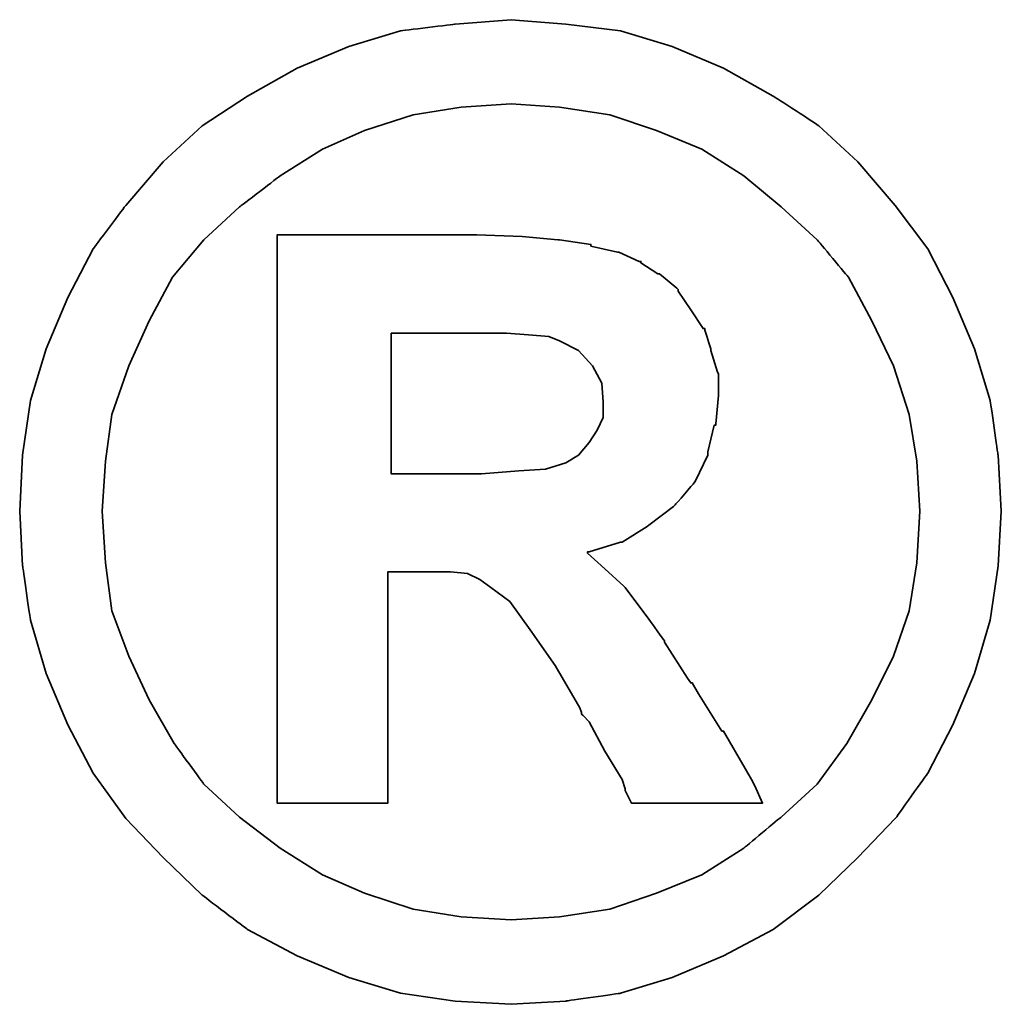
# Model space of a CAD drawing. Extents: x 590 to 738, y 19 to 112.
# Tile 57 of 58: x 715.912 to 716.688, y 78.112 to 78.891. Entities that reach past the tile are written whole.
import ezdxf

# ---------------------------------------------------------------- set-up
doc = ezdxf.new("R2010")
doc.units = 0
doc.header["$LTSCALE"] = 3
doc.header["$MEASUREMENT"] = 0
doc.layers.add('DIM', color=4, linetype='CONTINUOUS')
doc.layers.add('layer 1', color=7, linetype='CONTINUOUS')

# ---------------------------------------------------------------- blocks, each defined once
blk = doc.blocks.new('TBI MOTION logo(完整正式版)')
at = {"layer": 'layer 1', "color": 22, "lineweight": 35}
for points, knots in [([(81.20634, 4.98624), (81.20634, 4.98624), (81.18649, 5.32862), (81.18649, 5.32862), (81.18649, 5.32862), (81.18649, 5.32862), (81.13886, 5.66206), (81.13886, 5.66206), (81.13886, 5.66206), (81.13886, 5.66206), (81.04359, 5.97764), (81.04359, 5.97764), (81.04359, 5.97764), (81.04359, 5.97764), (80.91061, 6.29124), (80.91061, 6.29124), (80.91061, 6.29124), (80.91061, 6.29124), (80.75778, 6.58697), (80.75778, 6.58697), (80.75778, 6.58697), (80.75778, 6.58697), (80.5593, 6.85294), (80.5593, 6.85294), (80.5593, 6.85294), (80.5593, 6.85294), (80.33105, 7.1189), (80.33105, 7.1189), (80.33105, 7.1189), (80.33105, 7.1189), (80.09287, 7.33921), (80.09287, 7.33921), (80.09287, 7.33921), (80.09287, 7.33921), (79.815, 7.51982), (79.815, 7.51982), (79.815, 7.51982), (79.815, 7.51982), (79.51133, 7.69051), (79.51133, 7.69051), (79.51133, 7.69051), (79.51133, 7.69051), (79.19773, 7.8235), (79.19773, 7.8235), (79.19773, 7.8235), (79.19773, 7.8235), (78.88215, 7.91877), (78.88215, 7.91877), (78.88215, 7.91877), (78.88215, 7.91877), (78.54871, 7.95846), (78.54871, 7.95846), (78.54871, 7.95846), (78.54871, 7.95846), (78.21526, 7.98625), (78.21526, 7.98625), (78.21526, 7.98625), (78.21526, 7.98625), (77.87388, 7.95846), (77.87388, 7.95846), (77.87388, 7.95846), (77.87388, 7.95846), (77.54044, 7.91877), (77.54044, 7.91877), (77.54044, 7.91877), (77.54044, 7.91877), (77.22485, 7.8235), (77.22485, 7.8235), (77.22485, 7.8235), (77.22485, 7.8235), (76.91027, 7.69051), (76.91027, 7.69051), (76.91027, 7.69051), (76.91027, 7.69051), (76.6056, 7.51982), (76.6056, 7.51982), (76.6056, 7.51982), (76.6056, 7.51982), (76.32972, 7.33921), (76.32972, 7.33921), (76.32972, 7.33921), (76.32972, 7.33921), (76.09154, 7.1189), (76.09154, 7.1189), (76.09154, 7.1189), (76.09154, 7.1189), (75.86329, 6.85294), (75.86329, 6.85294), (75.86329, 6.85294), (75.86329, 6.85294), (75.66382, 6.58697), (75.66382, 6.58697), (75.66382, 6.58697), (75.66382, 6.58697), (75.51099, 6.29124), (75.51099, 6.29124), (75.51099, 6.29124), (75.51099, 6.29124), (75.37702, 5.97764), (75.37702, 5.97764), (75.37702, 5.97764), (75.37702, 5.97764), (75.28175, 5.66206), (75.28175, 5.66206), (75.28175, 5.66206), (75.28175, 5.66206), (75.23411, 5.32862), (75.23411, 5.32862), (75.23411, 5.32862), (75.23411, 5.32862), (75.21625, 4.98624), (75.21625, 4.98624), (75.21625, 4.98624), (75.21625, 4.98624), (75.23411, 4.6528), (75.23411, 4.6528), (75.23411, 4.6528), (75.23411, 4.6528), (75.28175, 4.32035), (75.28175, 4.32035), (75.28175, 4.32035), (75.28175, 4.32035), (75.37702, 3.99583), (75.37702, 3.99583), (75.37702, 3.99583), (75.37702, 3.99583), (75.51099, 3.68224), (75.51099, 3.68224), (75.51099, 3.68224), (75.51099, 3.68224), (75.66382, 3.38749), (75.66382, 3.38749), (75.66382, 3.38749), (75.66382, 3.38749), (75.86329, 3.10963), (75.86329, 3.10963), (75.86329, 3.10963), (75.86329, 3.10963), (76.09154, 2.87145), (76.09154, 2.87145), (76.09154, 2.87145), (76.09154, 2.87145), (76.32972, 2.6432), (76.32972, 2.6432), (76.32972, 2.6432), (76.32972, 2.6432), (76.6056, 2.43381), (76.6056, 2.43381), (76.6056, 2.43381), (76.6056, 2.43381), (76.91027, 2.27205), (76.91027, 2.27205), (76.91027, 2.27205), (76.91027, 2.27205), (77.22485, 2.13906), (77.22485, 2.13906), (77.22485, 2.13906), (77.22485, 2.13906), (77.54044, 2.0438), (77.54044, 2.0438), (77.54044, 2.0438), (77.54044, 2.0438), (77.87388, 1.99616), (77.87388, 1.99616), (77.87388, 1.99616), (77.87388, 1.99616), (78.21526, 1.97631), (78.21526, 1.97631), (78.21526, 1.97631), (78.21526, 1.97631), (78.54871, 1.99616), (78.54871, 1.99616), (78.54871, 1.99616), (78.54871, 1.99616), (78.88215, 2.0438), (78.88215, 2.0438), (78.88215, 2.0438), (78.88215, 2.0438), (79.19773, 2.13906), (79.19773, 2.13906), (79.19773, 2.13906), (79.19773, 2.13906), (79.51133, 2.27205), (79.51133, 2.27205), (79.51133, 2.27205), (79.51133, 2.27205), (79.815, 2.43381), (79.815, 2.43381), (79.815, 2.43381), (79.815, 2.43381), (80.09287, 2.6432), (80.09287, 2.6432), (80.09287, 2.6432), (80.09287, 2.6432), (80.33105, 2.87145), (80.33105, 2.87145), (80.33105, 2.87145), (80.33105, 2.87145), (80.5593, 3.10963), (80.5593, 3.10963), (80.5593, 3.10963), (80.5593, 3.10963), (80.75778, 3.38749), (80.75778, 3.38749), (80.75778, 3.38749), (80.75778, 3.38749), (80.91061, 3.68224), (80.91061, 3.68224), (80.91061, 3.68224), (80.91061, 3.68224), (81.04359, 3.99583), (81.04359, 3.99583), (81.04359, 3.99583), (81.04359, 3.99583), (81.13886, 4.32035), (81.13886, 4.32035), (81.13886, 4.32035), (81.13886, 4.32035), (81.18649, 4.6528), (81.18649, 4.6528), (81.18649, 4.6528), (81.18649, 4.6528), (81.20634, 4.98624), (81.20634, 4.98624)], [0, 0, 0, 0, 0.0178571, 0.0178571, 0.0178571, 0.0178572, 0.0357143, 0.0357143, 0.0357143, 0.0357143, 0.0535714, 0.0535714, 0.0535714, 0.0535714, 0.0714286, 0.0714286, 0.0714286, 0.0714286, 0.0892857, 0.0892857, 0.0892857, 0.0892857, 0.1071429, 0.1071429, 0.1071429, 0.1071429, 0.125, 0.125, 0.125, 0.125, 0.1428571, 0.1428571, 0.1428571, 0.1428572, 0.1607143, 0.1607143, 0.1607143, 0.1607143, 0.1785714, 0.1785714, 0.1785714, 0.1785714, 0.1964286, 0.1964286, 0.1964286, 0.1964286, 0.2142857, 0.2142857, 0.2142857, 0.2142857, 0.2321429, 0.2321429, 0.2321429, 0.2321429, 0.25, 0.25, 0.25, 0.25, 0.2678571, 0.2678571, 0.2678571, 0.2678572, 0.2857143, 0.2857143, 0.2857143, 0.2857143, 0.3035714, 0.3035714, 0.3035714, 0.3035714, 0.3214286, 0.3214286, 0.3214286, 0.3214286, 0.3392857, 0.3392857, 0.3392857, 0.3392857, 0.3571429, 0.3571429, 0.3571429, 0.3571429, 0.375, 0.375, 0.375, 0.375, 0.3928571, 0.3928571, 0.3928571, 0.3928572, 0.4107143, 0.4107143, 0.4107143, 0.4107143, 0.4285714, 0.4285714, 0.4285714, 0.4285714, 0.4464286, 0.4464286, 0.4464286, 0.4464286, 0.4642857, 0.4642857, 0.4642857, 0.4642857, 0.4821429, 0.4821429, 0.4821429, 0.4821429, 0.5, 0.5, 0.5, 0.5, 0.5178571, 0.5178571, 0.5178571, 0.5178572, 0.5357143, 0.5357143, 0.5357143, 0.5357143, 0.5535714, 0.5535714, 0.5535714, 0.5535714, 0.5714286, 0.5714286, 0.5714286, 0.5714286, 0.5892857, 0.5892857, 0.5892857, 0.5892857, 0.6071429, 0.6071429, 0.6071429, 0.6071429, 0.625, 0.625, 0.625, 0.625, 0.6428571, 0.6428571, 0.6428571, 0.6428572, 0.6607143, 0.6607143, 0.6607143, 0.6607143, 0.6785714, 0.6785714, 0.6785714, 0.6785714, 0.6964286, 0.6964286, 0.6964286, 0.6964286, 0.7142857, 0.7142857, 0.7142857, 0.7142857, 0.7321429, 0.7321429, 0.7321429, 0.7321429, 0.75, 0.75, 0.75, 0.75, 0.7678571, 0.7678571, 0.7678571, 0.7678572, 0.7857143, 0.7857143, 0.7857143, 0.7857143, 0.8035714, 0.8035714, 0.8035714, 0.8035714, 0.8214286, 0.8214286, 0.8214286, 0.8214286, 0.8392857, 0.8392857, 0.8392857, 0.8392857, 0.8571429, 0.8571429, 0.8571429, 0.8571429, 0.875, 0.875, 0.875, 0.875, 0.8928571, 0.8928571, 0.8928571, 0.8928572, 0.9107143, 0.9107143, 0.9107143, 0.9107143, 0.9285714, 0.9285714, 0.9285714, 0.9285714, 0.9464286, 0.9464286, 0.9464286, 0.9464286, 0.9642857, 0.9642857, 0.9642857, 0.9642857, 0.9821429, 0.9821429, 0.9821429, 0.9821429, 1, 1, 1, 1]), ([(80.71014, 4.98624), (80.71014, 4.98624), (80.69129, 5.29091), (80.69129, 5.29091), (80.69129, 5.29091), (80.69129, 5.29091), (80.64464, 5.57672), (80.64464, 5.57672), (80.64464, 5.57672), (80.64464, 5.57672), (80.54937, 5.87245), (80.54937, 5.87245), (80.54937, 5.87245), (80.54937, 5.87245), (80.41639, 6.14833), (80.41639, 6.14833), (80.41639, 6.14833), (80.41639, 6.14833), (80.27349, 6.41429), (80.27349, 6.41429), (80.27349, 6.41429), (80.27349, 6.41429), (80.08295, 6.64255), (80.08295, 6.64255), (80.08295, 6.64255), (80.08295, 6.64255), (79.86264, 6.84301), (79.86264, 6.84301), (79.86264, 6.84301), (79.86264, 6.84301), (79.63439, 7.03355), (79.63439, 7.03355), (79.63439, 7.03355), (79.63439, 7.03355), (79.37835, 7.1963), (79.37835, 7.1963), (79.37835, 7.1963), (79.37835, 7.1963), (79.10246, 7.30944), (79.10246, 7.30944), (79.10246, 7.30944), (79.10246, 7.30944), (78.81665, 7.40471), (78.81665, 7.40471), (78.81665, 7.40471), (78.81665, 7.40471), (78.511, 7.45234), (78.511, 7.45234), (78.511, 7.45234), (78.511, 7.45234), (78.21526, 7.47219), (78.21526, 7.47219), (78.21526, 7.47219), (78.21526, 7.47219), (77.9106, 7.45234), (77.9106, 7.45234), (77.9106, 7.45234), (77.9106, 7.45234), (77.61685, 7.40471), (77.61685, 7.40471), (77.61685, 7.40471), (77.61685, 7.40471), (77.32012, 7.30944), (77.32012, 7.30944), (77.32012, 7.30944), (77.32012, 7.30944), (77.06309, 7.1963), (77.06309, 7.1963), (77.06309, 7.1963), (77.06309, 7.1963), (76.80606, 7.03355), (76.80606, 7.03355), (76.80606, 7.03355), (76.80606, 7.03355), (76.55797, 6.84301), (76.55797, 6.84301), (76.55797, 6.84301), (76.55797, 6.84301), (76.34063, 6.64255), (76.34063, 6.64255), (76.34063, 6.64255), (76.34063, 6.64255), (76.1491, 6.41429), (76.1491, 6.41429), (76.1491, 6.41429), (76.1491, 6.41429), (76.0062, 6.14833), (76.0062, 6.14833), (76.0062, 6.14833), (76.0062, 6.14833), (75.88314, 5.87245), (75.88314, 5.87245), (75.88314, 5.87245), (75.88314, 5.87245), (75.77794, 5.57672), (75.77794, 5.57672), (75.77794, 5.57672), (75.77794, 5.57672), (75.73924, 5.29091), (75.73924, 5.29091), (75.73924, 5.29091), (75.73924, 5.29091), (75.72039, 4.98624), (75.72039, 4.98624), (75.72039, 4.98624), (75.72039, 4.98624), (75.73924, 4.67165), (75.73924, 4.67165), (75.73924, 4.67165), (75.73924, 4.67165), (75.77794, 4.37791), (75.77794, 4.37791), (75.77794, 4.37791), (75.77794, 4.37791), (75.88314, 4.10102), (75.88314, 4.10102), (75.88314, 4.10102), (75.88314, 4.10102), (76.0062, 3.83407), (76.0062, 3.83407), (76.0062, 3.83407), (76.0062, 3.83407), (76.15902, 3.56811), (76.15902, 3.56811), (76.15902, 3.56811), (76.15902, 3.56811), (76.34063, 3.32001), (76.34063, 3.32001), (76.34063, 3.32001), (76.34063, 3.32001), (76.55797, 3.11955), (76.55797, 3.11955), (76.55797, 3.11955), (76.55797, 3.11955), (76.80606, 2.92901), (76.80606, 2.92901), (76.80606, 2.92901), (76.80606, 2.92901), (77.06309, 2.76725), (77.06309, 2.76725), (77.06309, 2.76725), (77.06309, 2.76725), (77.32012, 2.65412), (77.32012, 2.65412), (77.32012, 2.65412), (77.32012, 2.65412), (77.61685, 2.55786), (77.61685, 2.55786), (77.61685, 2.55786), (77.61685, 2.55786), (77.9106, 2.51022), (77.9106, 2.51022), (77.9106, 2.51022), (77.9106, 2.51022), (78.21526, 2.49137), (78.21526, 2.49137), (78.21526, 2.49137), (78.21526, 2.49137), (78.511, 2.51022), (78.511, 2.51022), (78.511, 2.51022), (78.511, 2.51022), (78.81665, 2.55786), (78.81665, 2.55786), (78.81665, 2.55786), (78.81665, 2.55786), (79.10246, 2.65412), (79.10246, 2.65412), (79.10246, 2.65412), (79.10246, 2.65412), (79.37835, 2.76725), (79.37835, 2.76725), (79.37835, 2.76725), (79.37835, 2.76725), (79.63439, 2.92901), (79.63439, 2.92901), (79.63439, 2.92901), (79.63439, 2.92901), (79.86264, 3.11955), (79.86264, 3.11955), (79.86264, 3.11955), (79.86264, 3.11955), (80.08295, 3.32001), (80.08295, 3.32001), (80.08295, 3.32001), (80.08295, 3.32001), (80.26356, 3.56811), (80.26356, 3.56811), (80.26356, 3.56811), (80.26356, 3.56811), (80.41639, 3.83407), (80.41639, 3.83407), (80.41639, 3.83407), (80.41639, 3.83407), (80.54937, 4.10102), (80.54937, 4.10102), (80.54937, 4.10102), (80.54937, 4.10102), (80.64464, 4.37791), (80.64464, 4.37791), (80.64464, 4.37791), (80.64464, 4.37791), (80.69129, 4.67165), (80.69129, 4.67165), (80.69129, 4.67165), (80.69129, 4.67165), (80.71014, 4.98624), (80.71014, 4.98624)], [0, 0, 0, 0, 0.0192308, 0.0192308, 0.0192308, 0.0192308, 0.0384615, 0.0384615, 0.0384615, 0.0384615, 0.0576923, 0.0576923, 0.0576923, 0.0576923, 0.0769231, 0.0769231, 0.0769231, 0.0769231, 0.0961538, 0.0961538, 0.0961538, 0.0961539, 0.1153846, 0.1153846, 0.1153846, 0.1153846, 0.1346154, 0.1346154, 0.1346154, 0.1346154, 0.1538462, 0.1538462, 0.1538462, 0.1538462, 0.1730769, 0.1730769, 0.1730769, 0.1730769, 0.1923077, 0.1923077, 0.1923077, 0.1923077, 0.2115385, 0.2115385, 0.2115385, 0.2115385, 0.2307692, 0.2307692, 0.2307692, 0.2307692, 0.25, 0.25, 0.25, 0.25, 0.2692308, 0.2692308, 0.2692308, 0.2692308, 0.2884615, 0.2884615, 0.2884615, 0.2884615, 0.3076923, 0.3076923, 0.3076923, 0.3076923, 0.3269231, 0.3269231, 0.3269231, 0.3269231, 0.3461538, 0.3461538, 0.3461538, 0.3461539, 0.3653846, 0.3653846, 0.3653846, 0.3653846, 0.3846154, 0.3846154, 0.3846154, 0.3846154, 0.4038462, 0.4038462, 0.4038462, 0.4038462, 0.4230769, 0.4230769, 0.4230769, 0.4230769, 0.4423077, 0.4423077, 0.4423077, 0.4423077, 0.4615385, 0.4615385, 0.4615385, 0.4615385, 0.4807692, 0.4807692, 0.4807692, 0.4807692, 0.5, 0.5, 0.5, 0.5, 0.5192308, 0.5192308, 0.5192308, 0.5192308, 0.5384615, 0.5384615, 0.5384615, 0.5384615, 0.5576923, 0.5576923, 0.5576923, 0.5576923, 0.5769231, 0.5769231, 0.5769231, 0.5769231, 0.5961538, 0.5961538, 0.5961538, 0.5961539, 0.6153846, 0.6153846, 0.6153846, 0.6153846, 0.6346154, 0.6346154, 0.6346154, 0.6346154, 0.6538462, 0.6538462, 0.6538462, 0.6538462, 0.6730769, 0.6730769, 0.6730769, 0.6730769, 0.6923077, 0.6923077, 0.6923077, 0.6923077, 0.7115385, 0.7115385, 0.7115385, 0.7115385, 0.7307692, 0.7307692, 0.7307692, 0.7307692, 0.75, 0.75, 0.75, 0.75, 0.7692308, 0.7692308, 0.7692308, 0.7692308, 0.7884615, 0.7884615, 0.7884615, 0.7884615, 0.8076923, 0.8076923, 0.8076923, 0.8076923, 0.8269231, 0.8269231, 0.8269231, 0.8269231, 0.8461538, 0.8461538, 0.8461538, 0.8461539, 0.8653846, 0.8653846, 0.8653846, 0.8653846, 0.8846154, 0.8846154, 0.8846154, 0.8846154, 0.9038462, 0.9038462, 0.9038462, 0.9038462, 0.9230769, 0.9230769, 0.9230769, 0.9230769, 0.9423077, 0.9423077, 0.9423077, 0.9423077, 0.9615385, 0.9615385, 0.9615385, 0.9615385, 0.9807692, 0.9807692, 0.9807692, 0.9807692, 1, 1, 1, 1]), ([(76.78721, 3.2823), (76.78721, 3.2823), (76.78721, 3.32001), (76.78721, 3.32001), (76.78721, 3.32001), (76.78721, 3.32001), (76.78721, 3.42422), (76.78721, 3.42422), (76.78721, 3.42422), (76.78721, 3.42422), (76.78721, 3.59689), (76.78721, 3.59689), (76.78721, 3.59689), (76.78721, 3.59689), (76.78721, 3.80529), (76.78721, 3.80529), (76.78721, 3.80529), (76.78721, 3.80529), (76.78721, 4.0524), (76.78721, 4.0524), (76.78721, 4.0524), (76.78721, 4.0524), (76.78721, 4.32035), (76.78721, 4.32035), (76.78721, 4.32035), (76.78721, 4.32035), (76.78721, 4.92868), (76.78721, 4.92868), (76.78721, 4.92868), (76.78721, 4.92868), (76.78721, 5.53801), (76.78721, 5.53801), (76.78721, 5.53801), (76.78721, 5.53801), (76.78721, 5.82482), (76.78721, 5.82482), (76.78721, 5.82482), (76.78721, 5.82482), (76.78721, 6.07291), (76.78721, 6.07291), (76.78721, 6.07291), (76.78721, 6.07291), (76.78721, 6.30017), (76.78721, 6.30017), (76.78721, 6.30017), (76.78721, 6.30017), (76.78721, 6.45399), (76.78721, 6.45399), (76.78721, 6.45399), (76.78721, 6.45399), (76.78721, 6.5572), (76.78721, 6.5572), (76.78721, 6.5572), (76.78721, 6.5572), (76.78721, 6.59689), (76.78721, 6.59689), (76.78721, 6.59689), (76.78721, 6.59689), (76.78721, 6.67232), (76.78721, 6.67232), (76.78721, 6.67232), (76.78721, 6.67232), (76.8537, 6.67232), (76.8537, 6.67232), (76.8537, 6.67232), (76.8537, 6.67232), (76.87355, 6.67232), (76.87355, 6.67232), (76.87355, 6.67232), (76.87355, 6.67232), (76.91027, 6.67232), (76.91027, 6.67232), (76.91027, 6.67232), (76.91027, 6.67232), (77.04424, 6.67232), (77.04424, 6.67232), (77.04424, 6.67232), (77.04424, 6.67232), (77.22485, 6.67232), (77.22485, 6.67232), (77.22485, 6.67232), (77.22485, 6.67232), (77.43524, 6.67232), (77.43524, 6.67232), (77.43524, 6.67232), (77.43524, 6.67232), (77.65357, 6.67232), (77.65357, 6.67232), (77.65357, 6.67232), (77.65357, 6.67232), (77.82625, 6.67232), (77.82625, 6.67232), (77.82625, 6.67232), (77.82625, 6.67232), (77.94037, 6.67232), (77.94037, 6.67232), (77.94037, 6.67232), (77.94037, 6.67232), (77.97709, 6.67232), (77.97709, 6.67232), (77.97709, 6.67232), (77.97709, 6.67232), (77.99694, 6.67232), (77.99694, 6.67232), (77.99694, 6.67232), (77.99694, 6.67232), (78.00686, 6.67232), (78.00686, 6.67232), (78.00686, 6.67232), (78.00686, 6.67232), (78.28275, 6.6624), (78.28275, 6.6624), (78.28275, 6.6624), (78.28275, 6.6624), (78.50107, 6.64255), (78.50107, 6.64255), (78.50107, 6.64255), (78.50107, 6.64255), (78.511, 6.64255), (78.511, 6.64255), (78.511, 6.64255), (78.511, 6.64255), (78.70154, 6.61476), (78.70154, 6.61476), (78.70154, 6.61476), (78.70154, 6.61476), (78.70154, 6.60483), (78.70154, 6.60483), (78.70154, 6.60483), (78.70154, 6.60483), (78.86429, 6.56713), (78.86429, 6.56713), (78.86429, 6.56713), (78.86429, 6.56713), (78.87223, 6.56713), (78.87223, 6.56713), (78.87223, 6.56713), (78.87223, 6.56713), (78.99727, 6.51056), (78.99727, 6.51056), (78.99727, 6.51056), (78.99727, 6.51056), (79.00719, 6.51056), (79.00719, 6.51056), (79.00719, 6.51056), (79.00719, 6.51056), (79.00719, 6.50162), (79.00719, 6.50162), (79.00719, 6.50162), (79.00719, 6.50162), (79.1104, 6.43415), (79.1104, 6.43415), (79.1104, 6.43415), (79.1104, 6.43415), (79.12132, 6.43415), (79.12132, 6.43415), (79.12132, 6.43415), (79.12132, 6.43415), (79.22552, 6.34781), (79.22552, 6.34781), (79.22552, 6.34781), (79.22552, 6.34781), (79.23544, 6.33888), (79.23544, 6.33888), (79.23544, 6.33888), (79.23544, 6.33888), (79.23544, 6.32895), (79.23544, 6.32895), (79.23544, 6.32895), (79.23544, 6.32895), (79.31087, 6.21483), (79.31087, 6.21483), (79.31087, 6.21483), (79.31087, 6.21483), (79.38629, 6.1007), (79.38629, 6.1007), (79.38629, 6.1007), (79.38629, 6.1007), (79.3972, 6.1007), (79.3972, 6.1007), (79.3972, 6.1007), (79.3972, 6.1007), (79.3972, 6.09078), (79.3972, 6.09078), (79.3972, 6.09078), (79.3972, 6.09078), (79.43392, 5.97764), (79.43392, 5.97764), (79.43392, 5.97764), (79.43392, 5.97764), (79.43392, 5.96772), (79.43392, 5.96772), (79.43392, 5.96772), (79.43392, 5.96772), (79.47362, 5.83474), (79.47362, 5.83474), (79.47362, 5.83474), (79.47362, 5.83474), (79.48156, 5.82482), (79.48156, 5.82482), (79.48156, 5.82482), (79.48156, 5.82482), (79.48156, 5.69977), (79.48156, 5.69977), (79.48156, 5.69977), (79.48156, 5.69977), (79.48156, 5.69183), (79.48156, 5.69183), (79.48156, 5.69183), (79.48156, 5.69183), (79.4637, 5.51915), (79.4637, 5.51915), (79.4637, 5.51915), (79.4637, 5.51915), (79.4637, 5.51122), (79.4637, 5.51122), (79.4637, 5.51122), (79.4637, 5.51122), (79.45377, 5.51122), (79.45377, 5.51122), (79.45377, 5.51122), (79.45377, 5.51122), (79.41507, 5.34847), (79.41507, 5.34847), (79.41507, 5.34847), (79.41507, 5.34847), (79.41507, 5.33854), (79.41507, 5.33854), (79.41507, 5.33854), (79.41507, 5.33854), (79.41507, 5.32862), (79.41507, 5.32862), (79.41507, 5.32862), (79.41507, 5.32862), (79.33865, 5.16785), (79.33865, 5.16785), (79.33865, 5.16785), (79.33865, 5.16785), (79.33071, 5.15693), (79.33071, 5.15693), (79.33071, 5.15693), (79.33071, 5.15693), (79.2156, 5.02495), (79.2156, 5.02495), (79.2156, 5.02495), (79.2156, 5.02495), (79.20567, 5.01502), (79.20567, 5.01502), (79.20567, 5.01502), (79.20567, 5.01502), (79.05483, 4.89991), (79.05483, 4.89991), (79.05483, 4.89991), (79.05483, 4.89991), (79.04491, 4.89197), (79.04491, 4.89197), (79.04491, 4.89197), (79.04491, 4.89197), (78.89208, 4.7967), (78.89208, 4.7967), (78.89208, 4.7967), (78.89208, 4.7967), (78.88215, 4.7967), (78.88215, 4.7967), (78.88215, 4.7967), (78.88215, 4.7967), (78.69161, 4.73913), (78.69161, 4.73913), (78.69161, 4.73913), (78.69161, 4.73913), (78.68169, 4.73913), (78.68169, 4.73913), (78.68169, 4.73913), (78.68169, 4.73913), (78.68169, 4.72921), (78.68169, 4.72921), (78.68169, 4.72921), (78.68169, 4.72921), (78.78688, 4.63394), (78.78688, 4.63394), (78.78688, 4.63394), (78.78688, 4.63394), (78.902, 4.52875), (78.902, 4.52875), (78.902, 4.52875), (78.902, 4.52875), (78.91093, 4.52081), (78.91093, 4.52081), (78.91093, 4.52081), (78.91093, 4.52081), (79.02506, 4.36798), (79.02506, 4.36798), (79.02506, 4.36798), (79.02506, 4.36798), (79.1501, 4.1953), (79.1501, 4.1953), (79.1501, 4.1953), (79.1501, 4.1953), (79.1501, 4.18736), (79.1501, 4.18736), (79.1501, 4.18736), (79.1501, 4.18736), (79.29201, 3.96705), (79.29201, 3.96705), (79.29201, 3.96705), (79.29201, 3.96705), (79.31087, 3.93828), (79.31087, 3.93828), (79.31087, 3.93828), (79.31087, 3.93828), (79.32079, 3.93828), (79.32079, 3.93828), (79.32079, 3.93828), (79.32079, 3.93828), (79.3585, 3.87178), (79.3585, 3.87178), (79.3585, 3.87178), (79.3585, 3.87178), (79.50141, 3.64353), (79.50141, 3.64353), (79.50141, 3.64353), (79.50141, 3.64353), (79.51133, 3.64353), (79.51133, 3.64353), (79.51133, 3.64353), (79.51133, 3.64353), (79.64431, 3.41528), (79.64431, 3.41528), (79.64431, 3.41528), (79.64431, 3.41528), (79.68202, 3.3478), (79.68202, 3.3478), (79.68202, 3.3478), (79.68202, 3.3478), (79.70187, 3.31009), (79.70187, 3.31009), (79.70187, 3.31009), (79.70187, 3.31009), (79.7495, 3.2049), (79.7495, 3.2049), (79.7495, 3.2049), (79.7495, 3.2049), (79.64431, 3.2049), (79.64431, 3.2049), (79.64431, 3.2049), (79.64431, 3.2049), (79.62546, 3.2049), (79.62546, 3.2049), (79.62546, 3.2049), (79.62546, 3.2049), (79.53912, 3.2049), (79.53912, 3.2049), (79.53912, 3.2049), (79.53912, 3.2049), (79.31087, 3.2049), (79.31087, 3.2049), (79.31087, 3.2049), (79.31087, 3.2049), (79.08262, 3.2049), (79.08262, 3.2049), (79.08262, 3.2049), (79.08262, 3.2049), (79.00719, 3.2049), (79.00719, 3.2049), (79.00719, 3.2049), (79.00719, 3.2049), (78.98735, 3.2049), (78.98735, 3.2049), (78.98735, 3.2049), (78.98735, 3.2049), (78.94964, 3.2049), (78.94964, 3.2049), (78.94964, 3.2049), (78.94964, 3.2049), (78.92979, 3.24459), (78.92979, 3.24459), (78.92979, 3.24459), (78.92979, 3.24459), (78.91093, 3.2823), (78.91093, 3.2823), (78.91093, 3.2823), (78.91093, 3.2823), (78.91093, 3.29223), (78.91093, 3.29223), (78.91093, 3.29223), (78.91093, 3.29223), (78.89208, 3.3478), (78.89208, 3.3478), (78.89208, 3.3478), (78.89208, 3.3478), (78.78688, 3.52048), (78.78688, 3.52048), (78.78688, 3.52048), (78.78688, 3.52048), (78.69161, 3.7001), (78.69161, 3.7001), (78.69161, 3.7001), (78.69161, 3.7001), (78.6539, 3.7388), (78.6539, 3.7388), (78.6539, 3.7388), (78.6539, 3.7388), (78.64398, 3.74873), (78.64398, 3.74873), (78.64398, 3.74873), (78.64398, 3.74873), (78.64398, 3.75766), (78.64398, 3.75766), (78.64398, 3.75766), (78.64398, 3.75766), (78.63405, 3.78644), (78.63405, 3.78644), (78.63405, 3.78644), (78.63405, 3.78644), (78.48321, 4.04347), (78.48321, 4.04347), (78.48321, 4.04347), (78.48321, 4.04347), (78.33038, 4.2618), (78.33038, 4.2618), (78.33038, 4.2618), (78.33038, 4.2618), (78.20732, 4.43447), (78.20732, 4.43447), (78.20732, 4.43447), (78.20732, 4.43447), (78.09221, 4.52081), (78.09221, 4.52081), (78.09221, 4.52081), (78.09221, 4.52081), (78.02472, 4.56845), (78.02472, 4.56845), (78.02472, 4.56845), (78.02472, 4.56845), (77.9493, 4.60616), (77.9493, 4.60616), (77.9493, 4.60616), (77.9493, 4.60616), (77.8451, 4.61608), (77.8451, 4.61608), (77.8451, 4.61608), (77.8451, 4.61608), (77.71113, 4.61608), (77.71113, 4.61608), (77.71113, 4.61608), (77.71113, 4.61608), (77.69128, 4.61608), (77.69128, 4.61608), (77.69128, 4.61608), (77.69128, 4.61608), (77.67342, 4.61608), (77.67342, 4.61608), (77.67342, 4.61608), (77.67342, 4.61608), (77.5583, 4.61608), (77.5583, 4.61608), (77.5583, 4.61608), (77.5583, 4.61608), (77.46303, 4.61608), (77.46303, 4.61608), (77.46303, 4.61608), (77.46303, 4.61608), (77.46303, 4.54761), (77.46303, 4.54761), (77.46303, 4.54761), (77.46303, 4.54761), (77.46303, 4.47318), (77.46303, 4.47318), (77.46303, 4.47318), (77.46303, 4.47318), (77.46303, 4.24294), (77.46303, 4.24294), (77.46303, 4.24294), (77.46303, 4.24294), (77.46303, 3.99583), (77.46303, 3.99583), (77.46303, 3.99583), (77.46303, 3.99583), (77.46303, 3.72888), (77.46303, 3.72888), (77.46303, 3.72888), (77.46303, 3.72888), (77.46303, 3.51055), (77.46303, 3.51055), (77.46303, 3.51055), (77.46303, 3.51055), (77.46303, 3.42422), (77.46303, 3.42422), (77.46303, 3.42422), (77.46303, 3.42422), (77.46303, 3.35773), (77.46303, 3.35773), (77.46303, 3.35773), (77.46303, 3.35773), (77.46303, 3.30017), (77.46303, 3.30017), (77.46303, 3.30017), (77.46303, 3.30017), (77.46303, 3.2823), (77.46303, 3.2823), (77.46303, 3.2823), (77.46303, 3.2823), (77.46303, 3.2049), (77.46303, 3.2049), (77.46303, 3.2049), (77.46303, 3.2049), (77.39753, 3.2049), (77.39753, 3.2049), (77.39753, 3.2049), (77.39753, 3.2049), (77.37768, 3.2049), (77.37768, 3.2049), (77.37768, 3.2049), (77.37768, 3.2049), (77.32012, 3.2049), (77.32012, 3.2049), (77.32012, 3.2049), (77.32012, 3.2049), (77.12165, 3.2049), (77.12165, 3.2049), (77.12165, 3.2049), (77.12165, 3.2049), (76.94897, 3.2049), (76.94897, 3.2049), (76.94897, 3.2049), (76.94897, 3.2049), (76.8924, 3.2049), (76.8924, 3.2049), (76.8924, 3.2049), (76.8924, 3.2049), (76.8537, 3.2049), (76.8537, 3.2049), (76.8537, 3.2049), (76.8537, 3.2049), (76.78721, 3.2049), (76.78721, 3.2049), (76.78721, 3.2049), (76.78721, 3.2049), (76.78721, 3.2823), (76.78721, 3.2823)], [0, 0, 0, 0, 0.0074074, 0.0074074, 0.0074074, 0.0074074, 0.0148148, 0.0148148, 0.0148148, 0.0148148, 0.0222222, 0.0222222, 0.0222222, 0.0222222, 0.0296296, 0.0296296, 0.0296296, 0.0296296, 0.037037, 0.037037, 0.037037, 0.037037, 0.0444444, 0.0444444, 0.0444444, 0.0444445, 0.0518519, 0.0518519, 0.0518519, 0.0518519, 0.0592593, 0.0592593, 0.0592593, 0.0592593, 0.0666667, 0.0666667, 0.0666667, 0.0666667, 0.0740741, 0.0740741, 0.0740741, 0.0740741, 0.0814815, 0.0814815, 0.0814815, 0.0814815, 0.0888889, 0.0888889, 0.0888889, 0.0888889, 0.0962963, 0.0962963, 0.0962963, 0.0962963, 0.1037037, 0.1037037, 0.1037037, 0.1037037, 0.1111111, 0.1111111, 0.1111111, 0.1111111, 0.1185185, 0.1185185, 0.1185185, 0.1185185, 0.1259259, 0.1259259, 0.1259259, 0.1259259, 0.1333333, 0.1333333, 0.1333333, 0.1333333, 0.1407407, 0.1407407, 0.1407407, 0.1407408, 0.1481481, 0.1481481, 0.1481481, 0.1481482, 0.1555556, 0.1555556, 0.1555556, 0.1555556, 0.162963, 0.162963, 0.162963, 0.162963, 0.1703704, 0.1703704, 0.1703704, 0.1703704, 0.1777778, 0.1777778, 0.1777778, 0.1777778, 0.1851852, 0.1851852, 0.1851852, 0.1851852, 0.1925926, 0.1925926, 0.1925926, 0.1925926, 0.2, 0.2, 0.2, 0.2, 0.2074074, 0.2074074, 0.2074074, 0.2074074, 0.2148148, 0.2148148, 0.2148148, 0.2148148, 0.2222222, 0.2222222, 0.2222222, 0.2222222, 0.2296296, 0.2296296, 0.2296296, 0.2296296, 0.237037, 0.237037, 0.237037, 0.237037, 0.2444444, 0.2444444, 0.2444444, 0.2444445, 0.2518519, 0.2518519, 0.2518519, 0.2518519, 0.2592593, 0.2592593, 0.2592593, 0.2592593, 0.2666667, 0.2666667, 0.2666667, 0.2666667, 0.2740741, 0.2740741, 0.2740741, 0.2740741, 0.2814815, 0.2814815, 0.2814815, 0.2814815, 0.2888889, 0.2888889, 0.2888889, 0.2888889, 0.2962963, 0.2962963, 0.2962963, 0.2962963, 0.3037037, 0.3037037, 0.3037037, 0.3037037, 0.3111111, 0.3111111, 0.3111111, 0.3111111, 0.3185185, 0.3185185, 0.3185185, 0.3185185, 0.3259259, 0.3259259, 0.3259259, 0.3259259, 0.3333333, 0.3333333, 0.3333333, 0.3333333, 0.3407407, 0.3407407, 0.3407407, 0.3407408, 0.3481481, 0.3481481, 0.3481481, 0.3481482, 0.3555556, 0.3555556, 0.3555556, 0.3555556, 0.362963, 0.362963, 0.362963, 0.362963, 0.3703704, 0.3703704, 0.3703704, 0.3703704, 0.3777778, 0.3777778, 0.3777778, 0.3777778, 0.3851852, 0.3851852, 0.3851852, 0.3851852, 0.3925926, 0.3925926, 0.3925926, 0.3925926, 0.4, 0.4, 0.4, 0.4, 0.4074074, 0.4074074, 0.4074074, 0.4074074, 0.4148148, 0.4148148, 0.4148148, 0.4148148, 0.4222222, 0.4222222, 0.4222222, 0.4222222, 0.4296296, 0.4296296, 0.4296296, 0.4296296, 0.437037, 0.437037, 0.437037, 0.437037, 0.4444444, 0.4444444, 0.4444444, 0.4444445, 0.4518519, 0.4518519, 0.4518519, 0.4518519, 0.4592593, 0.4592593, 0.4592593, 0.4592593, 0.4666667, 0.4666667, 0.4666667, 0.4666667, 0.4740741, 0.4740741, 0.4740741, 0.4740741, 0.4814815, 0.4814815, 0.4814815, 0.4814815, 0.4888889, 0.4888889, 0.4888889, 0.4888889, 0.4962963, 0.4962963, 0.4962963, 0.4962963, 0.5037037, 0.5037037, 0.5037037, 0.5037037, 0.5111111, 0.5111111, 0.5111111, 0.5111111, 0.5185185, 0.5185185, 0.5185185, 0.5185185, 0.5259259, 0.5259259, 0.5259259, 0.5259259, 0.5333333, 0.5333333, 0.5333333, 0.5333333, 0.5407407, 0.5407407, 0.5407407, 0.5407408, 0.5481481, 0.5481481, 0.5481481, 0.5481482, 0.5555556, 0.5555556, 0.5555556, 0.5555556, 0.562963, 0.562963, 0.562963, 0.562963, 0.5703704, 0.5703704, 0.5703704, 0.5703704, 0.5777778, 0.5777778, 0.5777778, 0.5777778, 0.5851852, 0.5851852, 0.5851852, 0.5851852, 0.5925926, 0.5925926, 0.5925926, 0.5925926, 0.6, 0.6, 0.6, 0.6, 0.6074074, 0.6074074, 0.6074074, 0.6074074, 0.6148148, 0.6148148, 0.6148148, 0.6148148, 0.6222222, 0.6222222, 0.6222222, 0.6222222, 0.6296296, 0.6296296, 0.6296296, 0.6296296, 0.637037, 0.637037, 0.637037, 0.637037, 0.6444444, 0.6444444, 0.6444444, 0.6444445, 0.6518519, 0.6518519, 0.6518519, 0.6518519, 0.6592593, 0.6592593, 0.6592593, 0.6592593, 0.6666667, 0.6666667, 0.6666667, 0.6666667, 0.6740741, 0.6740741, 0.6740741, 0.6740741, 0.6814815, 0.6814815, 0.6814815, 0.6814815, 0.6888889, 0.6888889, 0.6888889, 0.6888889, 0.6962963, 0.6962963, 0.6962963, 0.6962963, 0.7037037, 0.7037037, 0.7037037, 0.7037037, 0.7111111, 0.7111111, 0.7111111, 0.7111111, 0.7185185, 0.7185185, 0.7185185, 0.7185185, 0.7259259, 0.7259259, 0.7259259, 0.7259259, 0.7333333, 0.7333333, 0.7333333, 0.7333333, 0.7407407, 0.7407407, 0.7407407, 0.7407408, 0.7481481, 0.7481481, 0.7481481, 0.7481482, 0.7555556, 0.7555556, 0.7555556, 0.7555556, 0.762963, 0.762963, 0.762963, 0.762963, 0.7703704, 0.7703704, 0.7703704, 0.7703704, 0.7777778, 0.7777778, 0.7777778, 0.7777778, 0.7851852, 0.7851852, 0.7851852, 0.7851852, 0.7925926, 0.7925926, 0.7925926, 0.7925926, 0.8, 0.8, 0.8, 0.8, 0.8074074, 0.8074074, 0.8074074, 0.8074074, 0.8148148, 0.8148148, 0.8148148, 0.8148148, 0.8222222, 0.8222222, 0.8222222, 0.8222222, 0.8296296, 0.8296296, 0.8296296, 0.8296296, 0.837037, 0.837037, 0.837037, 0.837037, 0.8444444, 0.8444444, 0.8444444, 0.8444445, 0.8518519, 0.8518519, 0.8518519, 0.8518519, 0.8592593, 0.8592593, 0.8592593, 0.8592593, 0.8666667, 0.8666667, 0.8666667, 0.8666667, 0.8740741, 0.8740741, 0.8740741, 0.8740741, 0.8814815, 0.8814815, 0.8814815, 0.8814815, 0.8888889, 0.8888889, 0.8888889, 0.8888889, 0.8962963, 0.8962963, 0.8962963, 0.8962963, 0.9037037, 0.9037037, 0.9037037, 0.9037037, 0.9111111, 0.9111111, 0.9111111, 0.9111111, 0.9185185, 0.9185185, 0.9185185, 0.9185185, 0.9259259, 0.9259259, 0.9259259, 0.9259259, 0.9333333, 0.9333333, 0.9333333, 0.9333333, 0.9407407, 0.9407407, 0.9407407, 0.9407408, 0.9481481, 0.9481481, 0.9481481, 0.9481482, 0.9555556, 0.9555556, 0.9555556, 0.9555556, 0.962963, 0.962963, 0.962963, 0.962963, 0.9703704, 0.9703704, 0.9703704, 0.9703704, 0.9777778, 0.9777778, 0.9777778, 0.9777778, 0.9851852, 0.9851852, 0.9851852, 0.9851852, 0.9925926, 0.9925926, 0.9925926, 0.9925926, 1, 1, 1, 1]), ([(77.48288, 6.07291), (77.48288, 6.07291), (77.48288, 5.99551), (77.48288, 5.99551), (77.48288, 5.99551), (77.48288, 5.99551), (77.48288, 5.82482), (77.48288, 5.82482), (77.48288, 5.82482), (77.48288, 5.82482), (77.48288, 5.63328), (77.48288, 5.63328), (77.48288, 5.63328), (77.48288, 5.63328), (77.48288, 5.46358), (77.48288, 5.46358), (77.48288, 5.46358), (77.48288, 5.46358), (77.48288, 5.29091), (77.48288, 5.29091), (77.48288, 5.29091), (77.48288, 5.29091), (77.48288, 5.21449), (77.48288, 5.21449), (77.48288, 5.21449), (77.48288, 5.21449), (77.50074, 5.21449), (77.50074, 5.21449), (77.50074, 5.21449), (77.50074, 5.21449), (77.71113, 5.21449), (77.71113, 5.21449), (77.71113, 5.21449), (77.71113, 5.21449), (77.94037, 5.21449), (77.94037, 5.21449), (77.94037, 5.21449), (77.94037, 5.21449), (78.01579, 5.21449), (78.01579, 5.21449), (78.01579, 5.21449), (78.01579, 5.21449), (78.03465, 5.21449), (78.03465, 5.21449), (78.03465, 5.21449), (78.03465, 5.21449), (78.2629, 5.23335), (78.2629, 5.23335), (78.2629, 5.23335), (78.2629, 5.23335), (78.42565, 5.24327), (78.42565, 5.24327), (78.42565, 5.24327), (78.42565, 5.24327), (78.54871, 5.28098), (78.54871, 5.28098), (78.54871, 5.28098), (78.54871, 5.28098), (78.62611, 5.32862), (78.62611, 5.32862), (78.62611, 5.32862), (78.62611, 5.32862), (78.69161, 5.40503), (78.69161, 5.40503), (78.69161, 5.40503), (78.69161, 5.40503), (78.73925, 5.48145), (78.73925, 5.48145), (78.73925, 5.48145), (78.73925, 5.48145), (78.77696, 5.55885), (78.77696, 5.55885), (78.77696, 5.55885), (78.77696, 5.55885), (78.77696, 5.65214), (78.77696, 5.65214), (78.77696, 5.65214), (78.77696, 5.65214), (78.76902, 5.76726), (78.76902, 5.76726), (78.76902, 5.76726), (78.76902, 5.76726), (78.71146, 5.87245), (78.71146, 5.87245), (78.71146, 5.87245), (78.71146, 5.87245), (78.62611, 5.96772), (78.62611, 5.96772), (78.62611, 5.96772), (78.62611, 5.96772), (78.511, 6.02528), (78.511, 6.02528), (78.511, 6.02528), (78.511, 6.02528), (78.44451, 6.05306), (78.44451, 6.05306), (78.44451, 6.05306), (78.44451, 6.05306), (78.32046, 6.06299), (78.32046, 6.06299), (78.32046, 6.06299), (78.32046, 6.06299), (78.18748, 6.07291), (78.18748, 6.07291), (78.18748, 6.07291), (78.18748, 6.07291), (77.99694, 6.07291), (77.99694, 6.07291), (77.99694, 6.07291), (77.99694, 6.07291), (77.97709, 6.07291), (77.97709, 6.07291), (77.97709, 6.07291), (77.97709, 6.07291), (77.90167, 6.07291), (77.90167, 6.07291), (77.90167, 6.07291), (77.90167, 6.07291), (77.69128, 6.07291), (77.69128, 6.07291), (77.69128, 6.07291), (77.69128, 6.07291), (77.50074, 6.07291), (77.50074, 6.07291), (77.50074, 6.07291), (77.50074, 6.07291), (77.48288, 6.07291), (77.48288, 6.07291)], [0, 0, 0, 0, 0.03125, 0.03125, 0.03125, 0.03125, 0.0625, 0.0625, 0.0625, 0.0625, 0.09375, 0.09375, 0.09375, 0.09375, 0.125, 0.125, 0.125, 0.125, 0.15625, 0.15625, 0.15625, 0.15625, 0.1875, 0.1875, 0.1875, 0.1875, 0.21875, 0.21875, 0.21875, 0.21875, 0.25, 0.25, 0.25, 0.25, 0.28125, 0.28125, 0.28125, 0.28125, 0.3125, 0.3125, 0.3125, 0.3125, 0.34375, 0.34375, 0.34375, 0.34375, 0.375, 0.375, 0.375, 0.375, 0.40625, 0.40625, 0.40625, 0.40625, 0.4375, 0.4375, 0.4375, 0.4375, 0.46875, 0.46875, 0.46875, 0.46875, 0.5, 0.5, 0.5, 0.5, 0.53125, 0.53125, 0.53125, 0.53125, 0.5625, 0.5625, 0.5625, 0.5625, 0.59375, 0.59375, 0.59375, 0.59375, 0.625, 0.625, 0.625, 0.625, 0.65625, 0.65625, 0.65625, 0.65625, 0.6875, 0.6875, 0.6875, 0.6875, 0.71875, 0.71875, 0.71875, 0.71875, 0.75, 0.75, 0.75, 0.75, 0.78125, 0.78125, 0.78125, 0.78125, 0.8125, 0.8125, 0.8125, 0.8125, 0.84375, 0.84375, 0.84375, 0.84375, 0.875, 0.875, 0.875, 0.875, 0.90625, 0.90625, 0.90625, 0.90625, 0.9375, 0.9375, 0.9375, 0.9375, 0.96875, 0.96875, 0.96875, 0.96875, 1, 1, 1, 1])]:
    blk.add_open_spline(points, degree=3, knots=knots, dxfattribs=at)

msp = doc.modelspace()

# ---------------------------------------------------------------- block references
at = {"layer": 'DIM', "xscale": 0.1295999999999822, "yscale": 0.1295999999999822, "zscale": 0.1295999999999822}
msp.add_blockref('TBI MOTION logo(完整正式版)', (706.16398, 77.85582), dxfattribs=at)

doc.saveas('drawing.dxf')
